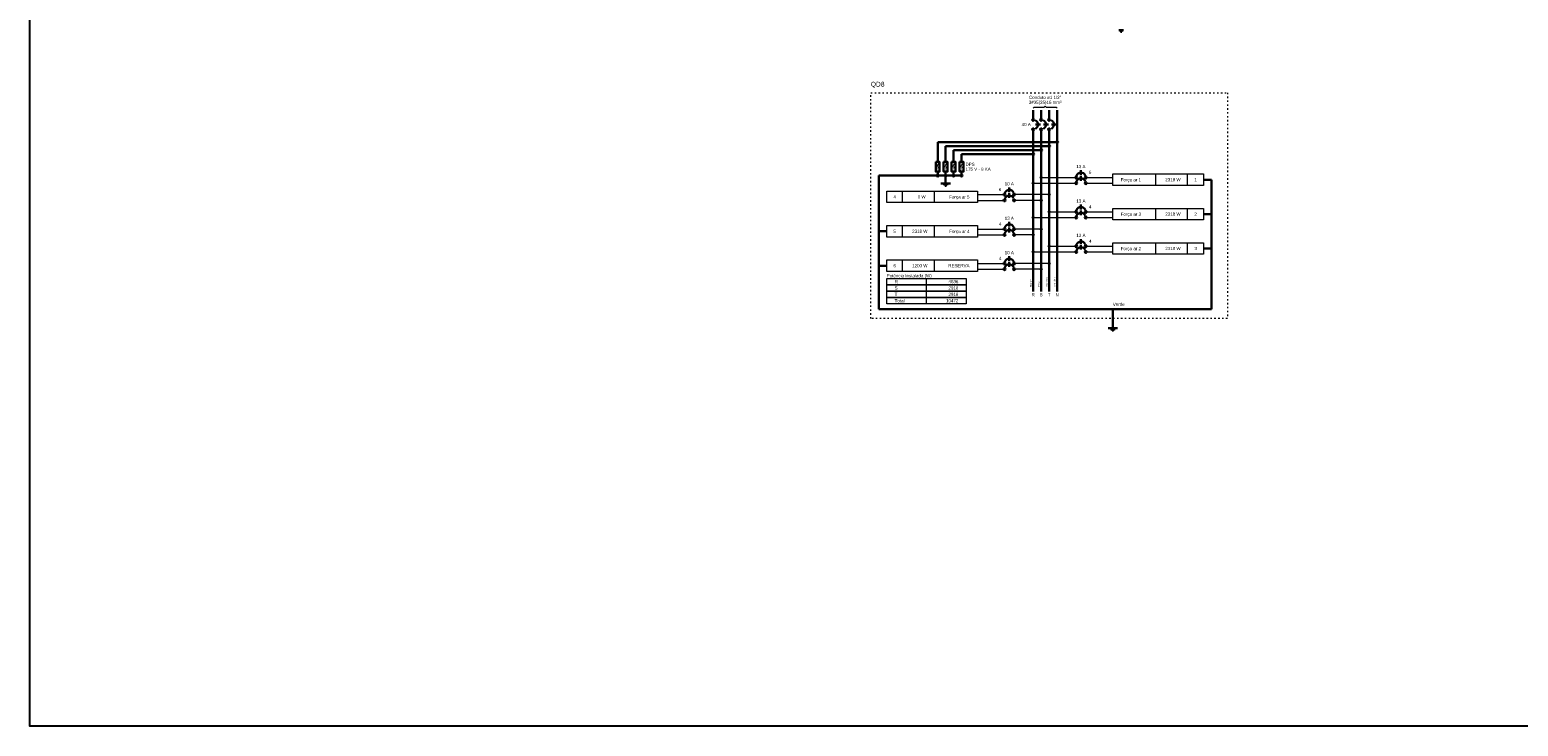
# Model space of a CAD drawing. Header units: metres. Extents: x -81 to 1042, y -541 to 334.
# Tile 77 of 130: x 550 to 649, y 10 to 56. Entities that reach past the tile are written whole.
import ezdxf

# ---------------------------------------------------------------- set-up
doc = ezdxf.new("R2010")
doc.units = ezdxf.units.M
doc.linetypes.add('DOT2', pattern=[3.175, 0, -3.175])
for name, color, linetype, lineweight in [('DI-Barramento Fase 1', 6, 'Continuous', 30), ('DI-Barramento Fase 2', 6, 'Continuous', 30), ('DI-Barramento Fase 3', 6, 'Continuous', 30), ('DI-Barramento Neutro', 6, 'Continuous', 30), ('DI-Disjuntor', 1, 'Continuous', 30), ('DI-Fios', 3, 'Continuous', 30), ('DI-Linhas do diagrama', 9, 'Continuous', 20), ('DI-Pontilhado', 7, 'Continuous', 20), ('DI-Textos do diagrama', 7, 'Continuous', 20), ('DI-Título do diagrama', 3, 'Continuous', 30)]:
    doc.layers.add(name, color=color, linetype=linetype, lineweight=lineweight)
doc.layers.add('view', color=7, linetype='Continuous', plot=False)
doc.styles.add('Arial', font='arial.ttf', dxfattribs={"height": 0.025})

msp = doc.modelspace()

# ---------------------------------------------------------------- hatches: boundary and pattern name
at = {"layer": 'DI-Textos do diagrama', "linetype": 'Continuous'}
for points in [[(610.027, 47.598), (610.101, 47.566), (609.995, 47.356), (610.111, 47.356), (609.953, 47.102), (610.027, 47.305), (609.905, 47.305), (610.027, 47.598)], [(610.556, 47.598), (610.63, 47.566), (610.524, 47.356), (610.641, 47.356), (610.482, 47.102), (610.556, 47.305), (610.434, 47.305), (610.556, 47.598)], [(611.086, 47.598), (611.16, 47.566), (611.054, 47.356), (611.17, 47.356), (611.012, 47.102), (611.086, 47.305), (610.964, 47.305), (611.086, 47.598)], [(611.615, 47.598), (611.689, 47.566), (611.583, 47.356), (611.7, 47.356), (611.541, 47.102), (611.615, 47.305), (611.493, 47.305), (611.615, 47.598)]]:
    msp.add_hatch(color=256, dxfattribs=at).paths.add_polyline_path(points)

# ---------------------------------------------------------------- linework, layer by layer
at = {"layer": 'DI-Barramento Fase 1', "linetype": 'Continuous'}
for p, q in [((616.365, 51.109), (616.365, 50.474)), ((616.365, 49.838), (616.365, 39.058))]:
    msp.add_line(p, q, dxfattribs=at)
at = {"layer": 'DI-Barramento Fase 2', "linetype": 'Continuous'}
for p, q in [((616.894, 51.109), (616.894, 50.474)), ((616.894, 49.838), (616.894, 39.058))]:
    msp.add_line(p, q, dxfattribs=at)
at = {"layer": 'DI-Barramento Fase 3', "linetype": 'Continuous'}
for p, q in [((617.424, 51.109), (617.424, 50.474)), ((617.424, 49.838), (617.424, 39.058))]:
    msp.add_line(p, q, dxfattribs=at)
at = {"layer": 'DI-Barramento Neutro', "linetype": 'Continuous'}
msp.add_line((617.953, 39.058), (617.953, 51.109), dxfattribs=at)
at = {"layer": 'DI-Disjuntor', "linetype": 'Continuous'}
for p, q in [((616.524, 50.156), (616.841, 50.156)), ((617.053, 50.156), (617.371, 50.156)), ((617.583, 50.156), (617.9, 50.156)), ((619.542, 46.803), (619.542, 47.121)), ((619.542, 46.422), (619.542, 46.74)), ((614.776, 45.66), (614.776, 45.977)), ((614.776, 45.278), (614.776, 45.596)), ((619.542, 44.516), (619.542, 44.834)), ((614.776, 43.372), (614.776, 43.69)), ((619.542, 44.135), (619.542, 44.452)), ((614.776, 42.991), (614.776, 43.309)), ((619.542, 42.228), (619.542, 42.546)), ((619.542, 41.847), (619.542, 42.165)), ((614.776, 41.085), (614.776, 41.402)), ((614.776, 40.703), (614.776, 41.021))]:
    msp.add_line(p, q, dxfattribs=at)
for points in [[(609.878, 47.667), (609.878, 47.032), (610.143, 47.032), (610.143, 47.667), (609.878, 47.667)], [(610.408, 47.667), (610.408, 47.032), (610.673, 47.032), (610.673, 47.667), (610.408, 47.667)], [(610.937, 47.667), (610.937, 47.032), (611.202, 47.032), (611.202, 47.667), (610.937, 47.667)], [(611.467, 47.667), (611.467, 47.032), (611.732, 47.032), (611.732, 47.667), (611.467, 47.667)]]:
    msp.add_lwpolyline(points, close=True, dxfattribs=at)
for centre in [(616.365, 50.474), (616.894, 50.474), (617.424, 50.474), (616.365, 49.838), (616.894, 49.838), (617.424, 49.838), (619.224, 46.644), (619.86, 46.644), (614.459, 45.501), (615.094, 45.501), (619.224, 46.263), (619.86, 46.263), (614.459, 45.119), (615.094, 45.119), (619.224, 44.357), (619.224, 43.976), (619.86, 44.357), (619.86, 43.976), (614.459, 43.213), (614.459, 42.832), (615.094, 43.213), (615.094, 42.832), (619.224, 42.07), (619.224, 41.688), (619.86, 42.07), (619.86, 41.688), (614.459, 40.926), (614.459, 40.545), (615.094, 40.926), (615.094, 40.545)]:
    msp.add_circle(centre, 0.0635, dxfattribs=at)
for centre, start, end in [((616.365, 50.156), 300, 65), ((616.894, 50.156), 300, 65), ((617.424, 50.156), 300, 65), ((619.542, 46.644), 25, 160), ((619.542, 46.263), 25, 160), ((614.776, 45.501), 25, 160), ((614.776, 45.119), 25, 160), ((619.542, 44.357), 25, 160), ((619.542, 43.976), 25, 160), ((614.776, 43.213), 25, 160), ((614.776, 42.832), 25, 160), ((619.542, 42.07), 25, 160), ((619.542, 41.688), 25, 160), ((614.776, 40.926), 25, 160), ((614.776, 40.545), 25, 160)]:
    msp.add_arc(centre, 0.318, start, end, dxfattribs=at)
at = {"layer": 'DI-Fios', "linetype": 'Continuous'}
for p, q in [((622.056, 56.426), (622.373, 56.426)), ((622.135, 56.373), (622.294, 56.373)), ((622.175, 56.32), (622.254, 56.32)), ((617.953, 48.991), (610.011, 48.991)), ((610.011, 48.991), (610.011, 47.667)), ((617.424, 48.726), (610.54, 48.726)), ((610.54, 48.726), (610.54, 47.667)), ((616.894, 48.462), (611.07, 48.462)), ((611.07, 48.462), (611.07, 47.667)), ((616.365, 48.197), (611.599, 48.197)), ((611.599, 48.197), (611.599, 47.667)), ((606.092, 46.767), (611.599, 46.767)), ((606.092, 37.893), (606.092, 46.767)), ((610.011, 47.032), (610.011, 46.767)), ((610.54, 47.032), (610.54, 46.767)), ((610.54, 46.767), (610.54, 46.238)), ((611.07, 47.032), (611.07, 46.767)), ((611.599, 47.032), (611.599, 46.767)), ((610.223, 46.238), (610.858, 46.238)), ((610.381, 46.185), (610.699, 46.185)), ((610.461, 46.132), (610.62, 46.132)), ((610.501, 46.079), (610.58, 46.079)), ((627.696, 46.492), (628.226, 46.492)), ((628.226, 37.893), (628.226, 46.492)), ((627.696, 44.204), (628.226, 44.204)), ((606.622, 43.061), (606.092, 43.061)), ((627.696, 41.917), (628.226, 41.917)), ((606.622, 40.773), (606.092, 40.773)), ((606.092, 37.893), (621.66, 37.893)), ((621.66, 37.893), (621.66, 36.622)), ((628.226, 37.893), (621.66, 37.893)), ((621.342, 36.622), (621.978, 36.622)), ((621.501, 36.569), (621.819, 36.569)), ((621.58, 36.516), (621.739, 36.516)), ((621.62, 36.463), (621.7, 36.463))]:
    msp.add_line(p, q, dxfattribs=at)
at = {"layer": 'DI-Fios', "linetype": 'Continuous', "const_width": 0.0635}
for points in [[(616.926, 48.462, 1), (616.862, 48.462, 1)], [(617.456, 48.726, 1), (617.392, 48.726, 1)], [(617.985, 48.991, 1), (617.921, 48.991, 1)], [(616.397, 48.197, 1), (616.333, 48.197, 1)], [(610.043, 46.767, 1), (609.979, 46.767, 1)], [(610.572, 46.767, 1), (610.508, 46.767, 1)], [(611.102, 46.767, 1), (611.038, 46.767, 1)], [(611.631, 46.767, 1), (611.567, 46.767, 1)]]:
    msp.add_lwpolyline(points, format="xyb", close=True, dxfattribs=at)
at = {"layer": 'DI-Fios', "linetype": 'Continuous'}
for centre in [(616.894, 48.462), (617.424, 48.726), (617.953, 48.991), (616.365, 48.197), (610.011, 46.767), (610.54, 46.767), (611.07, 46.767), (611.599, 46.767)]:
    msp.add_circle(centre, 0.0635, dxfattribs=at)
at = {"layer": 'DI-Linhas do diagrama', "linetype": 'Continuous'}
for p, q in [((616.894, 46.644), (619.224, 46.644)), ((619.86, 46.644), (621.66, 46.644)), ((624.519, 46.111), (624.519, 46.873)), ((626.637, 46.111), (626.637, 46.873)), ((607.681, 44.967), (607.681, 45.729)), ((609.799, 44.967), (609.799, 45.729)), ((616.365, 46.263), (619.224, 46.263)), ((619.86, 46.263), (621.66, 46.263)), ((612.658, 45.501), (614.459, 45.501)), ((612.658, 45.119), (614.459, 45.119)), ((617.424, 45.501), (615.094, 45.501)), ((616.894, 45.119), (615.094, 45.119)), ((624.519, 43.823), (624.519, 44.586)), ((626.637, 43.823), (626.637, 44.586)), ((616.365, 43.976), (619.224, 43.976)), ((617.424, 44.357), (619.224, 44.357)), ((619.86, 44.357), (621.66, 44.357)), ((619.86, 43.976), (621.66, 43.976)), ((607.681, 42.68), (607.681, 43.442)), ((609.799, 42.68), (609.799, 43.442)), ((612.658, 43.213), (614.459, 43.213)), ((612.658, 42.832), (614.459, 42.832)), ((616.894, 43.213), (615.094, 43.213)), ((616.365, 42.832), (615.094, 42.832)), ((616.365, 41.688), (619.224, 41.688)), ((617.424, 42.07), (619.224, 42.07)), ((619.86, 42.07), (621.66, 42.07)), ((619.86, 41.688), (621.66, 41.688)), ((624.519, 41.536), (624.519, 42.298)), ((626.637, 41.536), (626.637, 42.298)), ((607.681, 40.392), (607.681, 41.155)), ((609.799, 40.392), (609.799, 41.155)), ((612.658, 40.926), (614.459, 40.926)), ((617.424, 40.926), (615.094, 40.926)), ((609.27, 39.503), (609.27, 39.926)), ((612.658, 40.545), (614.459, 40.545)), ((616.894, 40.545), (615.094, 40.545)), ((609.27, 39.079), (609.27, 39.503)), ((609.27, 38.655), (609.27, 39.079)), ((609.27, 38.232), (609.27, 38.655))]:
    msp.add_line(p, q, dxfattribs=at)
at = {"layer": 'DI-Linhas do diagrama', "linetype": 'Continuous', "const_width": 0.0635}
for points in [[(616.926, 46.644, 1), (616.862, 46.644, 1)], [(616.397, 46.263, 1), (616.333, 46.263, 1)], [(617.456, 45.501, 1), (617.392, 45.501, 1)], [(616.926, 45.119, 1), (616.862, 45.119, 1)], [(616.397, 43.976, 1), (616.333, 43.976, 1)], [(617.456, 44.357, 1), (617.392, 44.357, 1)], [(616.397, 42.832, 1), (616.333, 42.832, 1)], [(616.926, 43.213, 1), (616.862, 43.213, 1)], [(616.397, 41.688, 1), (616.333, 41.688, 1)], [(617.456, 42.07, 1), (617.392, 42.07, 1)], [(616.926, 40.545, 1), (616.862, 40.545, 1)], [(617.456, 40.926, 1), (617.392, 40.926, 1)]]:
    msp.add_lwpolyline(points, format="xyb", close=True, dxfattribs=at)
at = {"layer": 'DI-Linhas do diagrama', "linetype": 'Continuous'}
for points in [[(621.66, 46.111), (621.66, 46.873), (627.696, 46.873), (627.696, 46.111), (621.66, 46.111)], [(606.622, 44.967), (606.622, 45.729), (612.658, 45.729), (612.658, 44.967), (606.622, 44.967)], [(621.66, 43.823), (621.66, 44.586), (627.696, 44.586), (627.696, 43.823), (621.66, 43.823)], [(606.622, 42.68), (606.622, 43.442), (612.658, 43.442), (612.658, 42.68), (606.622, 42.68)], [(621.66, 41.536), (621.66, 42.298), (627.696, 42.298), (627.696, 41.536), (621.66, 41.536)], [(606.622, 40.392), (606.622, 41.155), (612.658, 41.155), (612.658, 40.392), (606.622, 40.392)], [(606.622, 39.503), (606.622, 39.926), (611.917, 39.926), (611.917, 39.503), (606.622, 39.503)], [(606.622, 39.079), (606.622, 39.503), (611.917, 39.503), (611.917, 39.079), (606.622, 39.079)], [(606.622, 38.655), (606.622, 39.079), (611.917, 39.079), (611.917, 38.655), (606.622, 38.655)], [(606.622, 38.232), (606.622, 38.655), (611.917, 38.655), (611.917, 38.232), (606.622, 38.232)]]:
    msp.add_lwpolyline(points, close=True, dxfattribs=at)
for centre in [(616.894, 46.644), (616.365, 46.263), (617.424, 45.501), (616.894, 45.119), (616.365, 43.976), (617.424, 44.357), (616.365, 42.832), (616.894, 43.213), (616.365, 41.688), (617.424, 42.07), (616.894, 40.545), (617.424, 40.926)]:
    msp.add_circle(centre, 0.0635, dxfattribs=at)
at = {"layer": 'DI-Pontilhado', "linetype": 'DOT2', "ltscale": 0.05}
msp.add_lwpolyline([(605.563, 37.257), (605.563, 52.274), (629.285, 52.274), (629.285, 37.257), (605.563, 37.257)], close=True, dxfattribs=at)
at = {"layer": 'DI-Textos do diagrama', "linetype": 'Continuous'}
for p, q in [((616.365, 51.242), (616.431, 51.308)), ((616.431, 51.308), (617.093, 51.308)), ((617.093, 51.308), (617.159, 51.374)), ((617.159, 51.374), (617.225, 51.308)), ((617.225, 51.308), (617.887, 51.308)), ((617.887, 51.308), (617.953, 51.242))]:
    msp.add_line(p, q, dxfattribs=at)
at = {"layer": 'view'}
msp.add_lwpolyline([(549.627, 212.076), (697.899, 212.076), (697.899, 10.174), (549.627, 10.174)], close=True, dxfattribs=at)

# ---------------------------------------------------------------- texts
at = {"layer": 'DI-Barramento Fase 1', "insert": (616.259, 39.376), "char_height": 0.1059, "width": 0.76248, "attachment_point": 7, "rotation": 90.00021, "line_spacing_factor": 0.798, "style": 'Arial'}
msp.add_mtext('Marrom', dxfattribs=at)
at = {"layer": 'DI-Barramento Fase 1', "insert": (616.365, 38.74), "char_height": 0.212, "width": 0.25416, "attachment_point": 8, "line_spacing_factor": 0.798, "style": 'Arial'}
msp.add_mtext('R', dxfattribs=at)
at = {"layer": 'DI-Barramento Fase 2', "insert": (616.788, 39.376), "char_height": 0.1059, "width": 0.6354, "attachment_point": 7, "rotation": 90.00021, "line_spacing_factor": 0.798, "style": 'Arial'}
msp.add_mtext('Preto', dxfattribs=at)
at = {"layer": 'DI-Barramento Fase 2', "insert": (616.894, 38.74), "char_height": 0.212, "width": 0.25416, "attachment_point": 8, "line_spacing_factor": 0.798, "style": 'Arial'}
msp.add_mtext('S', dxfattribs=at)
at = {"layer": 'DI-Barramento Fase 3', "insert": (617.318, 39.376), "char_height": 0.1059, "width": 1.01664, "attachment_point": 7, "rotation": 90.00021, "line_spacing_factor": 0.798, "style": 'Arial'}
msp.add_mtext('Vermelho', dxfattribs=at)
at = {"layer": 'DI-Barramento Fase 3', "insert": (617.424, 38.74), "char_height": 0.212, "width": 0.25416, "attachment_point": 8, "line_spacing_factor": 0.798, "style": 'Arial'}
msp.add_mtext('T', dxfattribs=at)
at = {"layer": 'DI-Barramento Neutro', "insert": (617.847, 39.376), "char_height": 0.1059, "width": 1.2708, "attachment_point": 7, "rotation": 90.00021, "line_spacing_factor": 0.798, "style": 'Arial'}
msp.add_mtext('Azul claro', dxfattribs=at)
at = {"layer": 'DI-Barramento Neutro', "insert": (617.953, 38.74), "char_height": 0.212, "width": 0.25416, "attachment_point": 8, "line_spacing_factor": 0.798, "style": 'Arial'}
msp.add_mtext('N', dxfattribs=at)
at = {"layer": 'DI-Fios', "insert": (621.66, 38.105), "char_height": 0.2118, "width": 1.2708, "attachment_point": 7, "line_spacing_factor": 0.798, "style": 'Arial'}
msp.add_mtext('Verde', dxfattribs=at)
at = {"layer": 'DI-Linhas do diagrama', "line_spacing_factor": 0.798, "style": 'Arial'}
for s, insert, char_height, width, attachment_point in [('R', (607.151, 39.609), 0.212, 0.25416, 7), ('  4636', (611.388, 39.609), 0.2118, 1.52496, 9), ('T', (607.151, 38.762), 0.212, 0.25416, 7), ('Total', (607.151, 38.338), 0.2118, 1.2708, 7), ('S', (607.151, 39.185), 0.212, 0.25416, 7), (' 10472', (611.388, 38.338), 0.2118, 1.52496, 9), ('  2918', (611.388, 39.185), 0.2118, 1.52496, 9), ('  2918', (611.388, 38.762), 0.2118, 1.52496, 9)]:
    msp.add_mtext(s, dxfattribs=dict(at, insert=insert, char_height=char_height, width=width, attachment_point=attachment_point))
at = {"layer": 'DI-Textos do diagrama', "line_spacing_factor": 0.798, "style": 'Arial'}
for s, insert, char_height, width, attachment_point in [('3#35(35)16 mm²', (617.159, 51.463), 0.2118, 3.55824, 8), ('Conduto ø1 1/2"', (617.159, 51.851), 0.2118, 3.8124, 8), (' 40 A', (616.206, 50.051), 0.2118, 1.2708, 9), ('DPS', (611.864, 47.403), 0.2118, 0.76248, 7), ('    13 A', (618.906, 47.255), 0.2118, 2.03328, 7), ('175 V - 8 KA', (611.864, 47.085), 0.2118, 3.04992, 7), ('6', (620.071, 46.874), 0.212, 0.25416, 7), ('Força ar 1', (622.189, 46.316), 0.2118, 2.5416, 7), ('  2318 W', (625.578, 46.386), 0.2118, 2.03328, 8), ('1', (627.167, 46.386), 0.212, 0.25416, 8), ('6', (614.247, 45.73), 0.212, 0.25416, 9), ('    10 A', (614.141, 46.111), 0.2118, 2.03328, 7), ('4', (607.151, 45.243), 0.212, 0.25416, 8), ('     0 W', (608.74, 45.243), 0.2118, 2.03328, 8), ('Força ar 5', (612.129, 45.173), 0.2118, 2.5416, 9), ('    13 A', (618.906, 44.967), 0.2118, 2.03328, 7), ('4', (620.071, 44.586), 0.212, 0.25416, 7), ('4', (614.247, 43.442), 0.212, 0.25416, 9), ('    13 A', (614.141, 43.824), 0.2118, 2.03328, 7), ('Força ar 3', (622.189, 44.029), 0.2118, 2.5416, 7), ('  2318 W', (625.578, 44.099), 0.2118, 2.03328, 8), ('2', (627.167, 44.099), 0.212, 0.25416, 8), ('5', (607.151, 42.955), 0.212, 0.25416, 8), ('  2318 W', (608.74, 42.955), 0.2118, 2.03328, 8), ('Força ar 4', (612.129, 42.885), 0.2118, 2.5416, 9), ('    13 A', (618.906, 42.68), 0.2118, 2.03328, 7), ('4', (620.071, 42.299), 0.212, 0.25416, 7), ('    10 A', (614.141, 41.536), 0.2118, 2.03328, 7), ('Força ar 2', (622.189, 41.742), 0.2118, 2.5416, 7), ('  2318 W', (625.578, 41.812), 0.2118, 2.03328, 8), ('3', (627.167, 41.812), 0.212, 0.25416, 8), ('6', (607.151, 40.668), 0.212, 0.25416, 8), ('  1200 W', (608.74, 40.668), 0.2118, 2.03328, 8), ('RESERVA', (612.129, 40.668), 0.2118, 1.77912, 9), ('4', (614.247, 41.155), 0.212, 0.25416, 9), ('Potência Instalada (W)', (606.622, 39.941), 0.2118, 5.59152, 7)]:
    msp.add_mtext(s, dxfattribs=dict(at, insert=insert, char_height=char_height, width=width, attachment_point=attachment_point))
at = {"layer": 'DI-Título do diagrama', "insert": (605.563, 52.592), "char_height": 0.3177, "width": 1.14372, "attachment_point": 7, "line_spacing_factor": 0.798, "style": 'Arial'}
msp.add_mtext('QD8', dxfattribs=at)

doc.saveas('drawing.dxf')
